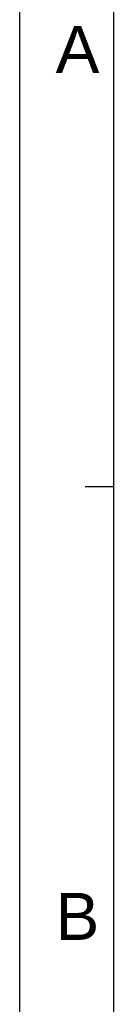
# Model space of a CAD drawing. Extents: x -86 to 544, y -113 to 333.
# Tile 2 of 26: x -86 to -71, y 97 to 254. Entities that reach past the tile are written whole.
import ezdxf
from ezdxf.enums import TextEntityAlignment as Align

# ---------------------------------------------------------------- set-up
doc = ezdxf.new("R2010")
doc.units = 0
doc.header["$LTSCALE"] = 23.1
doc.header["$MEASUREMENT"] = 0
doc.layers.add('DRAWING FRAME', color=1, linetype='CONTINUOUS')
doc.styles.add('ARIAL', font='ARIAL.TTF')

msp = doc.modelspace()

# ---------------------------------------------------------------- linework, layer by layer
at = {"layer": 'DRAWING FRAME', "color": 4}
msp.add_line((-85.729072, 332.900345), (-85.729072, -112.599655), dxfattribs=at)
at = {"layer": 'DRAWING FRAME', "color": 3}
for p, q in [((-70.729072, 317.900345), (-70.729072, -97.599655)), ((-70.729072, 179.400345), (-75.229072, 179.400345))]:
    msp.add_line(p, q, dxfattribs=at)

# ---------------------------------------------------------------- texts
at = {"layer": 'DRAWING FRAME', "color": 1, "style": 'ARIAL'}
for s, p in [('A', (-76.466506, 249.29336)), ('B', (-76.466506, 110.79336))]:
    msp.add_text(s, height=7.5, dxfattribs=at).set_placement(p, align=Align.MIDDLE)

doc.saveas('drawing.dxf')
